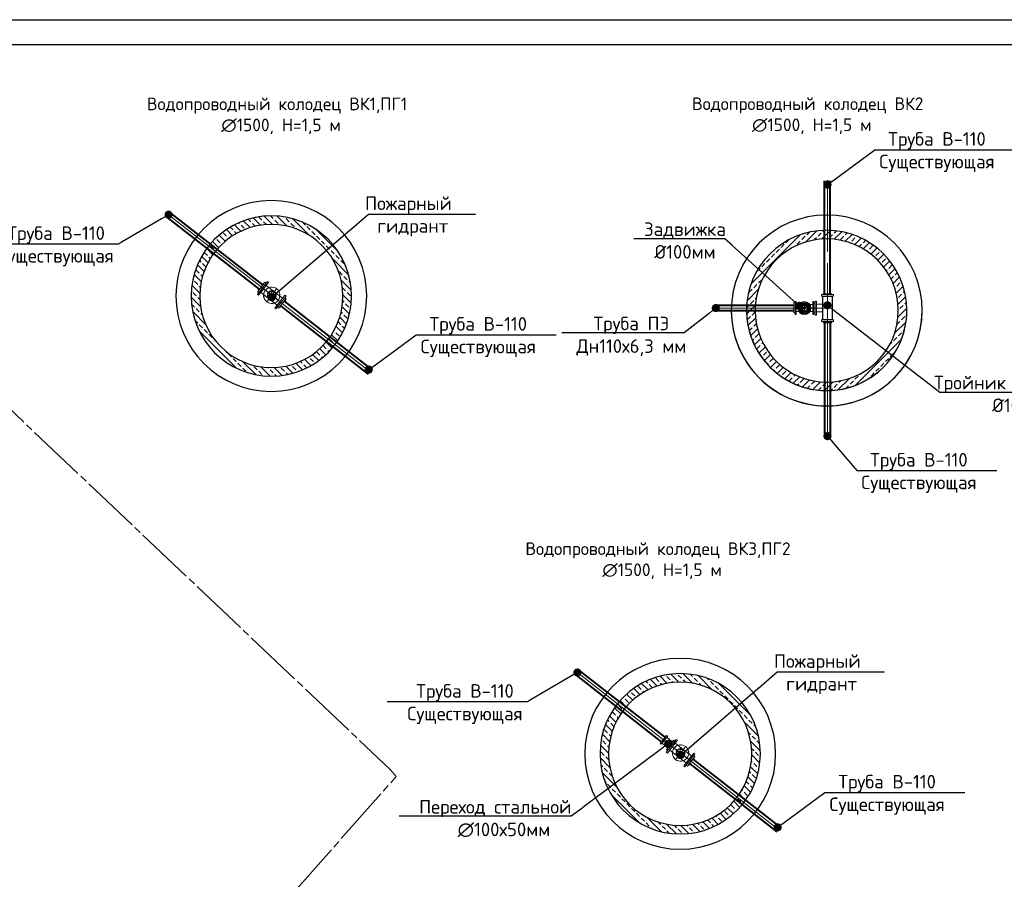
# Model space of a CAD drawing. Header units: inches. Extents: x -416310 to 1286511, y -34262 to 944600.
# Tile 62 of 84: x 398342 to 477500, y 140550 to 209658. Entities that reach past the tile are written whole.
import ezdxf
from ezdxf import colors
from ezdxf.entities.mleader import LeaderData, LeaderLine
from ezdxf.math import Vec2, Vec3

# ---------------------------------------------------------------- set-up
doc = ezdxf.new("R2010")
doc.units = ezdxf.units.IN
doc.header["$MEASUREMENT"] = 0
doc.linetypes.add('Commnctn_Waterpipes_Line_Unground_m1', pattern=[10, 8, -0.5, 1, -0.5])
for name, color, linetype, lineweight in [('A-GENM', 251, 'Continuous', 30), ('P-PIPE', 7, 'Continuous', 9), ('P-PIPE-CNTR', 3, 'Continuous', 9)]:
    doc.layers.add(name, color=color, linetype=linetype, lineweight=lineweight)
doc.layers.add('COMMN_OBJCT_WATER_L', color=7, linetype='Continuous', lineweight=15, true_color=0x000000)
doc.styles.add('GOST', font='isocpeur.ttf')

# ---------------------------------------------------------------- blocks, each defined once
blk = doc.blocks.new('Фланец круглый стальной плоский приварной с выступом ГОСТ PN 1_6 МПа 12820-80 Динамический_f2863 - Фланец 1-100 _А_ -1_6 Ст 25-548882-Уровень 1')
at = {"layer": 'P-PIPE'}
for p, q in [((-84.5, 0), (-84.5, 23)), ((-84.5, 23), (84.5, 23)), ((84.5, 23), (-84.5, 23)), ((-84.5, 0), (84.5, 0)), ((84.5, 0), (-84.5, 0)), ((-65, 23), (-55, 34.5)), ((0, 34.5), (0, 34.5)), ((0, 34.5), (0, 34.5)), ((0, 23), (0, 23)), ((0, 23), (0, 23)), ((55, 34.5), (65, 23)), ((84.5, 23), (84.5, 0)), ((-54, -5), (-65, 0)), ((0, 0), (0, 0)), ((0, 0), (0, 0)), ((0, -5), (0, -5)), ((0, -5), (0, -5)), ((65, 0), (54, -5))]:
    blk.add_line(p, q, dxfattribs=at)
blk = doc.blocks.new('Тройник фланцевый с пожарной одставкой  ППТФ ГОСТ 5525-88 Динамический_f2482 - Тройник ППТФ 150х150-530663-Уровень 1')
at = {"layer": 'P-PIPE'}
for p, q in [((-146, 114), (-165, 114)), ((-165, -115), (-165, 114)), ((-165, 114), (-165, -115)), ((-146, -115), (-146, 114)), ((-146, 114), (-146, -115)), ((0, 62), (-146, 62)), ((-146, -62), (-146, 62)), ((-146, 62), (-146, -62)), ((146, 62), (0, 62)), ((165, 114), (146, 114)), ((146, -115), (146, 114)), ((146, 114), (146, -115)), ((146, 62), (146, -62)), ((146, -62), (146, 62)), ((165, -115), (165, 114)), ((165, 114), (165, -115)), ((-165, -115), (-146, -115)), ((-146, -62), (0, -62)), ((0, -62), (146, -62)), ((146, -115), (165, -115))]:
    blk.add_line(p, q, dxfattribs=at)
for radius, start, end in [(114, 90, 270), (115, 90, 270), (62, 360, 180), (114, 270, 90), (115, 270, 90), (62, 180, 360)]:
    blk.add_arc((0, 0), radius, start, end, dxfattribs=at)
for points, knots in [([(0, 62), (-3, 62), (-9, 62), (-18, 59), (-27, 56), (-35, 52), (-40, 47), (-44, 44), (-47, 40), (-49, 38), (-51, 35), (-53, 33), (-54, 30), (-55, 28), (-57, 25), (-58, 22), (-59, 18), (-61, 11), (-62, 4), (-62, 0)], [0, 0, 0, 0, 0.111111, 0.222222, 0.333333, 0.444444, 0.5, 0.555556, 0.611111, 0.638889, 0.666667, 0.694444, 0.722222, 0.75, 0.777778, 0.805556, 0.833333, 0.888889, 1, 1, 1, 1]), ([(62, 0), (62, 4), (61, 11), (59, 18), (58, 22), (57, 25), (55, 28), (54, 30), (53, 33), (51, 35), (49, 38), (47, 40), (44, 44), (40, 48), (36, 50), (33, 53), (29, 55), (21, 59), (12, 61), (4, 62), (0, 62)], [0, 0, 0, 0, 0.111111, 0.166667, 0.194444, 0.222222, 0.25, 0.277778, 0.305556, 0.333333, 0.361111, 0.388889, 0.444444, 0.513889, 0.548611, 0.583333, 0.652778, 0.722222, 0.861111, 1, 1, 1, 1]), ([(-62, 0), (-62, -4), (-61, -11), (-59, -18), (-58, -22), (-57, -25), (-55, -28), (-54, -30), (-53, -33), (-51, -35), (-49, -38), (-47, -40), (-44, -44), (-40, -48), (-36, -50), (-33, -53), (-29, -55), (-21, -59), (-12, -61), (-4, -62), (0, -62)], [0, 0, 0, 0, 0.111111, 0.166667, 0.194444, 0.222222, 0.25, 0.277778, 0.305556, 0.333333, 0.361111, 0.388889, 0.444444, 0.513889, 0.548611, 0.583333, 0.652778, 0.722222, 0.861111, 1, 1, 1, 1]), ([(0, -62), (3, -62), (9, -62), (18, -59), (27, -56), (35, -52), (40, -47), (44, -44), (47, -40), (49, -38), (51, -35), (53, -33), (54, -30), (55, -28), (57, -25), (58, -22), (59, -18), (61, -11), (62, -4), (62, 0)], [0, 0, 0, 0, 0.111111, 0.222222, 0.333333, 0.444444, 0.5, 0.555556, 0.611111, 0.638889, 0.666667, 0.694444, 0.722222, 0.75, 0.777778, 0.805556, 0.833333, 0.888889, 1, 1, 1, 1])]:
    blk.add_open_spline(points, degree=3, knots=knots, dxfattribs=at)
blk = doc.blocks.new('vag_hydrus_podzemnyygidrant_voda_dn100 - Глубина залегания трубы 1_00-534979-Уровень 1')
at = {"layer": 'P-PIPE'}
for p, q in [((-90, 0), (-90, 0)), ((-90, 0), (-70, 0)), ((-90, -20), (-90, 0)), ((-74, 0), (-70, 0)), ((-70, 0), (-70, 0)), ((-15, 15), (15, 15)), ((-15, 15), (-11, 11)), ((-15, -15), (-15, 15)), ((11, 11), (-11, 11)), ((-11, 11), (-11, -11)), ((0, 0), (0, 0)), ((11, 11), (15, 15)), ((11, -11), (11, 11)), ((15, 15), (15, -15)), ((70, 0), (70, 0)), ((70, 0), (74, 0)), ((70, 0), (90, 0)), ((90, 0), (90, 0)), ((90, -20), (90, 0)), ((-90, -20), (-90, -20)), ((-67, -20), (-90, -20)), ((-67, -20), (-67, -20)), ((-15, -15), (-11, -11)), ((15, -15), (-15, -15)), ((-11, -11), (11, -11)), ((15, -15), (11, -11)), ((67, -20), (67, -20)), ((90, -20), (67, -20)), ((90, -20), (90, -20))]:
    blk.add_line(p, q, dxfattribs=at)
at = {"layer": 'P-PIPE', "flags": 128}
for points in [[(70, 0), (65, 25), (52, 47), (31, 63), (7, 70), (-19, 67), (-42, 56), (-59, 37), (-69, 13), (-70, 0)], [(-70, 0), (-65, -25), (-52, -47), (-31, -63), (-7, -70), (19, -67), (42, -56), (59, -37), (69, -13), (70, 0)]]:
    blk.add_lwpolyline(points, dxfattribs=at)
at = {"layer": 'P-PIPE'}
for centre, radius, start, end in [((0, 0), 100, 360, 180), ((0, 0), 100, 180, 360), ((0, 0), 90, 360, 180), ((0, 0), 90, 360, 180), ((0, 0), 90, 180, 360), ((0, 0), 90, 180, 360), ((-80, 0), 9.5, 90, 270), ((-80, 0), 9.5, 270, 90), ((0, 0), 74.1, 360, 180), ((0, 0), 74.1, 180, 360), ((0, 0), 70, 360, 180), ((-57, 57), 9.5, 45, 225), ((0, 0), 63.6, 0, 180), ((0, 0), 63.6, 180, 360), ((-57, 57), 9.5, 225, 45), ((0, 0), 62.5, 360, 180), ((0, 0), 62.5, 0, 180), ((0, 0), 62.5, 0, 180), ((0, 0), 62.5, 180, 360), ((0, 0), 62.5, 180, 360), ((0, 0), 62.5, 180, 360), ((0, 0), 62.5, 0, 180), ((0, 0), 62.5, 180, 360), ((0, 0), 50, 0, 180), ((0, 0), 50, 0, 180), ((0, 0), 50, 0, 180), ((0, 0), 50, 180, 0), ((0, 0), 50, 180, 360), ((0, 0), 50, 180, 360), ((0, 80), 9.5, 0, 180), ((0, 80), 9.5, 180, 360), ((57, 57), 9.5, 135, 315), ((57, 57), 9.5, 315, 135), ((0, 0), 70, 343.1611, 360), ((80, 0), 9.5, 90, 270), ((80, 0), 9.5, 270, 90), ((0, 0), 70, 180, 196.8389), ((0, 0), 70, 196.8389, 343.1611), ((-57, -57), 9.5, 135, 315), ((-57, -57), 9.5, 315, 135), ((0, -80), 9.5, 0, 180), ((0, -80), 9.5, 180, 0), ((57, -57), 9.5, 45, 225), ((57, -57), 9.5, 225, 45)]:
    blk.add_arc(centre, radius, start, end, dxfattribs=at)
for points in [[(74, 0), (74, -4), (73, -10), (72, -17), (71, -20)], [(-71, -20), (-72, -17), (-73, -10), (-74, -4), (-74, 0)], [(-67, -20), (-68, -20), (-69, -20), (-70, -20), (-71, -20)], [(71, -20), (70, -20), (69, -20), (68, -20), (67, -20)]]:
    blk.add_open_spline(points, degree=3, dxfattribs=at)
blk = doc.blocks.new('_Dot')
at = {"color": 0, "linetype": 'ByBlock', "lineweight": -2}
blk.add_line((-0.5, 0), (-1, 0), dxfattribs=at)
at = {"color": 0, "linetype": 'ByBlock', "const_width": 0.5}
blk.add_lwpolyline([(-0.25, 0, 1), (0.25, 0, 1)], format="xyb", close=True, dxfattribs=at)
blk = doc.blocks.new('Кольцо стеновое Серия 3_900_1-14 Динамический_f2710 - Кольцо стеновое КС15_6-519680-Уровень 1')
at = {"layer": 'A-GENM', "lineweight": 25}
for radius, start, end in [(840, 360, 180), (750, 0, 180), (840, 180, 360), (750, 180, 0)]:
    blk.add_arc((0, 0), radius, start, end, dxfattribs=at)
blk = doc.blocks.new('Плита днища колодца ПН серии 3_900_1-14 _  Динамический_f5717 - Плита днища ПН10-521517-Уровень 1')
at = {"layer": 'A-GENM'}
for start, end in [(360, 180), (0, 180), (180, 360), (180, 360)]:
    blk.add_arc((0, 0), 1000, start, end, dxfattribs=at)
blk = doc.blocks.new('Кольцо стеновое Серия 3_900_1-14 Динамический_f2710 - Кольцо стеновое КС15_9-519678-Уровень 1')
h = blk.add_hatch()
h.set_pattern_fill('ANSI33', color=256, scale=15)
h.set_pattern_definition([(45, (0, 0), (-67.352, 67.352), []), (45, (67.35, 0), (-67.352, 67.352), [47.625, -23.8125])])
h.paths.add_polyline_path([(-840, 0, 1), (840, 0, 1)])
h.paths.add_polyline_path([(750, 0, -1), (-750, 0, -1)], flags=16)
at = {"layer": 'A-GENM'}
for radius, start, end in [(840, 360, 180), (840, 0, 180), (750, 0, 180), (750, 0, 180), (840, 180, 360), (750, 180, 0), (750, 180, 360), (840, 180, 360)]:
    blk.add_arc((0, 0), radius, start, end, dxfattribs=at)

msp = doc.modelspace()

# ---------------------------------------------------------------- linework, layer by layer
at = {"ltscale": 1250}
for p, q in [((462966.751, 187621.9051), (463600.351, 187621.9051)), ((462134.431, 186202.3084), (462134.431, 186740.8684)), ((462966.751, 185323.6651), (463600.351, 185323.6651))]:
    msp.add_line(p, q, dxfattribs=at)
for points in [[(317615.1636, 209657.7177), (555215.1636, 209657.7177), (555215.1636, 41657.7177), (317615.1636, 41657.7177)], [(325615.1636, 207657.7177), (553215.1636, 207657.7177), (553215.1636, 43657.7177), (325615.1636, 43657.7177)], [(463657.951, 187423.1851), (463657.951, 185522.3851), (462909.151, 185522.3851), (462909.151, 187423.1851)]]:
    msp.add_lwpolyline(points, close=True)
at = {"layer": 'P-PIPE', "color": 5, "lineweight": 40}
for p, q in [((463056.9607, 187621.9051), (463056.9607, 196700.6343)), ((463510.1414, 187621.9051), (463510.1414, 196700.6343)), ((417619.2902, 187987.9253), (410226.2697, 193758.5152)), ((463056.9607, 185323.6651), (463056.9607, 176244.936)), ((463510.1414, 185323.6651), (463510.1414, 176244.936)), ((449937.1204, 151613.7095), (443094.9903, 156954.3043)), ((450223.881, 151964.7678), (443373.832, 157311.5437))]:
    msp.add_line(p, q, dxfattribs=at)
at = {"layer": 'P-PIPE'}
for p, q in [((417959.9575, 188424.3729), (417557.4645, 187908.717)), ((419656.2534, 187100.3365), (419253.7604, 186584.6806)), ((462396.367, 187032.1804), (462303.343, 187032.1804)), ((462303.343, 185910.9964), (462303.343, 187032.1804)), ((462303.343, 187032.1804), (462303.343, 185910.9964)), ((462396.367, 185910.9964), (462396.367, 187032.1804)), ((462396.367, 187032.1804), (462396.367, 185910.9964)), ((462945.5377, 187555.6651), (463552.6417, 187555.6651)), ((462291.8421, 186734.4419), (462291.8421, 186211.1284)), ((462303.343, 186751.3948), (462303.343, 186191.782)), ((462396.367, 186168.0364), (462396.367, 186775.1404)), ((462396.367, 186775.1404), (462396.367, 186168.0364)), ((462909.151, 186775.1404), (462396.367, 186775.1404)), ((462396.367, 186168.0364), (462909.151, 186168.0364)), ((462303.343, 185910.9964), (462396.367, 185910.9964)), ((450828.6781, 151620.1621), (450426.1852, 151104.5062)), ((452524.974, 150296.1257), (452122.4811, 149780.4698))]:
    msp.add_line(p, q, dxfattribs=at)
for centre, radius, start, end in [((418606.8589, 187504.5268), 327.0709, 142.026337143, 322.026337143), ((418606.8589, 187504.5268), 327.0709, 322.026337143, 142.026337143), ((418707.4822, 187633.4408), 163.5355, 52.026337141, 232.026337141), ((418506.2357, 187375.6128), 163.5355, 232.026337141, 52.026337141), ((461431.0989, 186472.7851), 261.6568, 0, 180), ((461431.0989, 186472.7851), 261.6568, 180, 0), ((461431.0989, 186341.9567), 130.8284, 90, 270), ((461431.0989, 186603.6135), 130.8284, 270, 90), ((451475.5796, 150700.3159), 327.0709, 142.026337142, 322.026337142), ((451475.5796, 150700.3159), 327.0709, 322.026337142, 142.026337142), ((451374.9563, 150571.4019), 163.5355, 232.026337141, 52.026337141), ((451576.2028, 150829.2299), 163.5355, 52.026337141, 232.026337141)]:
    msp.add_arc(centre, radius, start, end, dxfattribs=at)
at = {"layer": 'P-PIPE-CNTR'}
for p, q in [((463283.551, 191019.4174), (463283.551, 196766.813)), ((463283.551, 186246.1948), (463283.551, 190097.0461)), ((463283.551, 186472.7851), (463283.551, 189624.8017)), ((417758.711, 188166.545), (417862.4738, 188085.5534)), ((417856.5858, 188090.1492), (419056.0345, 187153.9247)), ((419058.0015, 187152.3894), (418155.7164, 187856.6641)), ((418254.7216, 187053.3842), (418958.9963, 187955.6693)), ((418313.0337, 187733.8708), (419245.6233, 187005.9421)), ((418313.0337, 187733.8708), (419245.6233, 187005.9421)), ((463283.551, 186872.8265), (463283.551, 188350.7273)), ((463283.551, 186872.8265), (463283.551, 188350.7273)), ((419455.0069, 186842.5086), (419351.2441, 186923.5002)), ((461431.0989, 186014.943), (461431.0989, 186930.6272)), ((463283.551, 187555.6651), (463283.551, 187423.1851)), ((463283.551, 185522.3851), (463283.551, 187423.1851)), ((461729.2876, 186472.7851), (460782.8488, 186472.7851)), ((461729.2876, 186472.7851), (460782.8488, 186472.7851)), ((460973.2568, 186472.7851), (461888.941, 186472.7851)), ((462192.5138, 186472.7851), (460975.253, 186472.7851)), ((462291.8421, 186472.7851), (462186.5384, 186472.7851)), ((463283.551, 186699.3754), (463283.551, 176178.7572)), ((450627.4316, 151362.3341), (450731.1944, 151281.3425)), ((450725.3064, 151285.9384), (451924.7552, 150349.7139)), ((451926.7221, 150348.1786), (451024.4371, 151052.4533)), ((451123.4423, 150249.1734), (451827.7169, 151151.4585)), ((451181.7543, 150929.66), (452114.3439, 150201.7312)), ((451181.7543, 150929.66), (452114.3439, 150201.7312)), ((452323.7275, 150038.2977), (452219.9648, 150119.2893))]:
    msp.add_line(p, q, dxfattribs=at)

# ---------------------------------------------------------------- block references
at = {"layer": 'P-PIPE', "extrusion": (0, 0, -1)}
for p, xscale, yscale, zscale, rotation in [((-417862.4738, 188085.5534), -5.723026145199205, 5.723026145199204, 5.723026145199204, 307.973662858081), ((-419351.2441, 186923.5002), -5.723026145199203, 5.723026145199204, 5.723026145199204, 127.973662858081), ((-460570.3558, 186499.6206), 4.896000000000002, 4.896000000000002, 4.896000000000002, 90.00000000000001), ((-462303.343, 186471.5884), -4.896000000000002, 4.896000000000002, 4.896000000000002, 270), ((-463283.551, 185522.3851), 5.76, 5.76, 5.76, 180), ((-450731.1944, 151281.3425), -5.723026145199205, 5.723026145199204, 5.723026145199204, 307.973662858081), ((-452219.9648, 150119.2893), -5.723026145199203, 5.723026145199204, 5.723026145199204, 127.973662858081)]:
    msp.add_blockref('Фланец круглый стальной плоский приварной с выступом ГОСТ PN 1_6 МПа 12820-80 Динамический_f2863 - Фланец 1-100 _А_ -1_6 Ст 25-548882-Уровень 1', p, dxfattribs=dict(at, xscale=xscale, yscale=yscale, zscale=zscale, rotation=rotation))
at = {"layer": 'P-PIPE', "xscale": -5.723026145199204, "yscale": 5.723026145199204, "zscale": 5.723026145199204, "rotation": 322.026337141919}
for p in [(418606.8589, 187504.5268), (451475.5796, 150700.3159)]:
    msp.add_blockref('Тройник фланцевый с пожарной одставкой  ППТФ ГОСТ 5525-88 Динамический_f2482 - Тройник ППТФ 150х150-530663-Уровень 1', p, dxfattribs=at)
at = {"layer": 'P-PIPE', "extrusion": (0, 0, -1), "xscale": -5.76, "yscale": 5.76, "zscale": 5.76}
msp.add_blockref('Фланец круглый стальной плоский приварной с выступом ГОСТ PN 1_6 МПа 12820-80 Динамический_f2863 - Фланец 1-100 _А_ -1_6 Ст 25-548882-Уровень 1', (-463283.551, 187423.1851), dxfattribs=at)
at = {"layer": 'P-PIPE', "xscale": 4.578420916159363, "yscale": 4.578420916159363, "zscale": 4.578420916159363}
for name in ['Тройник фланцевый с пожарной одставкой  ППТФ ГОСТ 5525-88 Динамический_f2482 - Тройник ППТФ 150х150-530663-Уровень 1', 'vag_hydrus_podzemnyygidrant_voda_dn100 - Глубина залегания трубы 1_00-534979-Уровень 1']:
    msp.add_blockref(name, (461431.0989, 186472.7851), dxfattribs=at)

# ---------------------------------------------------------------- texts
at = {"ltscale": 250, "char_height": 1016.127179, "width": 28451.561006, "attachment_point": 5, "style": 'GOST'}
for s, insert in [('\\pt11085.13462;Водопроводный колодец ВК1,ПГ1\\P ∅1500, Н=1,5 м', (419030.7081, 201923.6403)), ('\\pt11085.13462;Водопроводный колодец ВК2\\P ∅1500, Н=1,5 м', (461694.3638, 201936.2801)), ('\\pt11085.13462;Водопроводный колодец ВК3,ПГ2\\P ∅1500, Н=1,5 м', (449659.802, 166163.8109))]:
    msp.add_mtext(s, dxfattribs=dict(at, insert=insert))

# ---------------------------------------------------------------- next in the draw order: leaders
at = {"ltscale": 250}
ml = msp.add_multileader_mtext('Standard', dxfattribs=at)
ml.set_content('Труба В-110\\PСуществующая', color=256, style='GOST')
ml.set_leader_properties(lineweight=-1)
ml.set_arrow_properties(name='DOT')
ml.build(insert=Vec2(0, 0))
ml.multileader.update_dxf_attribs({"text_left_attachment_type": 6, "text_right_attachment_type": 6, "dogleg_length": 0.00104, "arrow_head_size": 655.2, "scale": 100})
ctx = ml.context
ctx.base_point, ctx.scale, ctx.char_height, ctx.arrow_head_size, ctx.landing_gap_size, ctx.plane_origin = Vec3(467091.7834, 199198.8595), 100, 1092, 655.2, 0, Vec3(459436.3778, 194087.6043)
ctx.left_attachment, ctx.right_attachment, ctx.text_align_type = 6, 6, 1
notes = []
notes.append((ctx, [(1, (1, 1, 0), (467091.6794, 199198.8595), (1, 0), 0.104, [(0, [(463283.551, 196401.861)], 0, [])])]))
ctx.mtext.insert, ctx.mtext.alignment, ctx.mtext.flow_direction = Vec3(472087.6834, 200618.4595), 2, 5
ctx.mtext.has_bg_fill, ctx.mtext.bg_color, ctx.mtext.bg_scale_factor, ctx.mtext.bg_transparency, ctx.mtext.use_window_bg_color = 1, -1027028792, 1.5, 0, 1
ml = msp.add_multileader_mtext('Standard', dxfattribs=at)
ml.set_content('Пожарный  \\P гидрант ', color=256, style='GOST')
ml.set_leader_properties(lineweight=-1)
ml.set_arrow_properties(name='DOT')
ml.build(insert=Vec2(0, 0))
ml.multileader.update_dxf_attribs({"text_left_attachment_type": 6, "text_right_attachment_type": 6, "dogleg_length": 0.00104, "arrow_head_size": 655.2, "scale": 100})
ctx = ml.context
ctx.base_point, ctx.scale, ctx.char_height, ctx.arrow_head_size, ctx.landing_gap_size, ctx.plane_origin = Vec3(426373.9662, 194025.5485), 100, 1092, 655.2, 0, Vec3(451517.7279, 160796.393)
ctx.left_attachment, ctx.right_attachment, ctx.text_align_type = 6, 6, 1
notes.append((ctx, [(1, (1, 1, 0), (426373.8622, 194025.5485), (1, 0), 0.104, [(0, [(418606.8589, 187340.9913)], 0, [])])]))
ctx.mtext.insert, ctx.mtext.alignment, ctx.mtext.flow_direction = Vec3(429595.3662, 195445.1485), 2, 5
ctx.mtext.has_bg_fill, ctx.mtext.bg_color, ctx.mtext.bg_scale_factor, ctx.mtext.bg_transparency, ctx.mtext.use_window_bg_color = 1, -1027028792, 1.5, 0, 1
ml = msp.add_multileader_mtext('Standard', dxfattribs=at)
ml.set_content('Задвижка\\P%%C100мм', color=256, style='GOST')
ml.set_leader_properties(lineweight=-1)
ml.set_arrow_properties(name='DOT')
ml.build(insert=Vec2(0, 0))
ml.multileader.update_dxf_attribs({"text_left_attachment_type": 6, "text_right_attachment_type": 6, "dogleg_length": 0.00104, "arrow_head_size": 655.2, "scale": 100})
ctx = ml.context
ctx.base_point, ctx.scale, ctx.char_height, ctx.arrow_head_size, ctx.landing_gap_size, ctx.plane_origin = Vec3(448635.9961, 192050.1159), 100, 1092, 655.2, 0, Vec3(441074.0199, 193900.4108)
ctx.left_attachment, ctx.right_attachment, ctx.text_align_type = 6, 6, 1
notes.append((ctx, [(0, (1, 1, 0), (455024.3001, 192050.1159), (-1, 0), 0.104, [(0, [(461015.1999, 186651.3947)], 0, [])])]))
ctx.mtext.insert, ctx.mtext.alignment, ctx.mtext.flow_direction = Vec3(451830.0961, 193360.5159), 2, 5
ctx.mtext.has_bg_fill, ctx.mtext.bg_color, ctx.mtext.bg_scale_factor, ctx.mtext.bg_transparency, ctx.mtext.use_window_bg_color = 1, -1027028792, 1.5, 0, 1
ml = msp.add_multileader_mtext('Standard', dxfattribs=at)
ml.set_content('Пожарный  \\P гидрант ', color=256, style='GOST')
ml.set_leader_properties(lineweight=-1)
ml.set_arrow_properties(name='DOT')
ml.build(insert=Vec2(0, 0))
ml.multileader.update_dxf_attribs({"text_left_attachment_type": 6, "text_right_attachment_type": 6, "dogleg_length": 0.00104, "arrow_head_size": 655.2, "scale": 100})
ctx = ml.context
ctx.base_point, ctx.scale, ctx.char_height, ctx.arrow_head_size, ctx.landing_gap_size, ctx.plane_origin = Vec3(459242.6868, 157221.3377), 100, 1092, 655.2, 0, Vec3(484386.4486, 123992.1821)
ctx.left_attachment, ctx.right_attachment, ctx.text_align_type = 6, 6, 1
notes.append((ctx, [(1, (1, 1, 0), (459242.5828, 157221.3377), (1, 0), 0.104, [(0, [(451475.5796, 150536.7805)], 0, [])])]))
ctx.mtext.insert, ctx.mtext.alignment, ctx.mtext.flow_direction = Vec3(462464.0868, 158640.9377), 2, 5
ctx.mtext.has_bg_fill, ctx.mtext.bg_color, ctx.mtext.bg_scale_factor, ctx.mtext.bg_transparency, ctx.mtext.use_window_bg_color = 1, -1027028792, 1.5, 0, 1
for ctx, leaders in notes:
    for number, flags, end, landing, length, lines in leaders:
        leader = LeaderData()
        leader.index, (leader.has_last_leader_line, leader.has_dogleg_vector, leader.attachment_direction) = number, flags
        leader.last_leader_point, leader.dogleg_vector, leader.dogleg_length = Vec3(end), Vec3(landing), length
        for number, points, colour, breaks in lines:
            line = LeaderLine()
            line.index, line.vertices, line.color, line.breaks = number, Vec3.list(points), colors.encode_raw_color(colour), breaks
            leader.lines.append(line)
        ctx.leaders.append(leader)

# ---------------------------------------------------------------- next in the draw order: linework, layer by layer
at = {"layer": 'P-PIPE', "color": 5, "lineweight": 40}
for p, q in [((417898.1318, 188345.1647), (410505.1113, 194115.7546)), ((419594.4277, 187021.1283), (426630.2088, 181529.3801)), ((419315.5861, 186663.8889), (426351.3672, 181172.1406)), ((454308.2244, 186699.3754), (460570.3558, 186699.3754)), ((460570.3558, 186246.1948), (454308.2244, 186246.1948)), ((452184.3067, 149859.678), (459220.0878, 144367.9298)), ((452463.1484, 150216.9174), (459498.9295, 144725.1692))]:
    msp.add_line(p, q, dxfattribs=at)
at = {"layer": 'P-PIPE-CNTR'}
for p, q in [((418606.8589, 187504.5268), (410313.5222, 193977.8546)), ((418249.6195, 187783.3684), (426542.9563, 181310.0406)), ((463283.551, 186472.7851), (454308.2244, 186472.7851)), ((451475.5796, 150700.3159), (443182.2428, 157173.6437)), ((451118.3402, 150979.1576), (459411.6769, 144505.8298))]:
    msp.add_line(p, q, dxfattribs=at)

# ---------------------------------------------------------------- next in the draw order: block references
at = {"layer": 'A-GENM', "xscale": 7.67289920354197, "yscale": 7.67289920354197, "zscale": 7.67289920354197}
for name, p, rotation in [('Плита днища колодца ПН серии 3_900_1-14 _  Динамический_f5717 - Плита днища ПН10-521517-Уровень 1', (418573.0502, 187445.1408), 270), ('Плита днища колодца ПН серии 3_900_1-14 _  Динамический_f5717 - Плита днища ПН10-521517-Уровень 1', (463224.1651, 186280.0035), 180), ('Кольцо стеновое Серия 3_900_1-14 Динамический_f2710 - Кольцо стеновое КС15_9-519678-Уровень 1', (418573.0502, 187445.1408), 270), ('Кольцо стеновое Серия 3_900_1-14 Динамический_f2710 - Кольцо стеновое КС15_9-519678-Уровень 1', (463224.1651, 186280.0035), 180), ('Плита днища колодца ПН серии 3_900_1-14 _  Динамический_f5717 - Плита днища ПН10-521517-Уровень 1', (451441.7709, 150640.93), 270), ('Кольцо стеновое Серия 3_900_1-14 Динамический_f2710 - Кольцо стеновое КС15_9-519678-Уровень 1', (451441.7709, 150640.93), 270)]:
    msp.add_blockref(name, p, dxfattribs=dict(at, rotation=rotation))
at = {"layer": 'A-GENM', "lineweight": 25, "xscale": 7.67289920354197, "yscale": 7.67289920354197, "zscale": 7.67289920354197}
for p, rotation in [((418573.0502, 187445.1408), 270), ((463224.1651, 186280.0035), 180), ((451441.7709, 150640.93), 270)]:
    msp.add_blockref('Кольцо стеновое Серия 3_900_1-14 Динамический_f2710 - Кольцо стеновое КС15_6-519680-Уровень 1', p, dxfattribs=dict(at, rotation=rotation))

# ---------------------------------------------------------------- next in the draw order: leaders
at = {"ltscale": 250}
ml = msp.add_multileader_mtext('Standard', dxfattribs=at)
ml.set_content('Труба В-110\\PСуществующая', color=256, style='GOST')
ml.set_leader_properties(lineweight=-1)
ml.set_arrow_properties(name='DOT')
ml.build(insert=Vec2(0, 0))
ml.multileader.update_dxf_attribs({"text_left_attachment_type": 6, "text_right_attachment_type": 6, "dogleg_length": 0.00104, "arrow_head_size": 655.2, "scale": 100})
ctx = ml.context
ctx.base_point, ctx.scale, ctx.char_height, ctx.arrow_head_size, ctx.landing_gap_size, ctx.plane_origin = Vec3(396276.869, 191624.8476), 100, 1092, 655.2, 0, Vec3(388621.4635, 186513.5924)
ctx.left_attachment, ctx.right_attachment, ctx.text_align_type = 6, 6, 1
notes = []
notes.append((ctx, [(0, (1, 1, 0), (406268.773, 191624.8476), (-1, 0), 0.104, [(0, [(410313.5222, 193977.8546)], 0, [])])]))
ctx.mtext.insert, ctx.mtext.alignment, ctx.mtext.flow_direction = Vec3(401272.769, 193044.4476), 2, 5
ctx.mtext.has_bg_fill, ctx.mtext.bg_color, ctx.mtext.bg_scale_factor, ctx.mtext.bg_transparency, ctx.mtext.use_window_bg_color = 1, -1027028792, 1.5, 0, 1
ml = msp.add_multileader_mtext('Standard', dxfattribs=at)
ml.set_content('Тройник фланцевый \\P%%C100мм', color=256, style='GOST')
ml.set_leader_properties(lineweight=-1)
ml.set_arrow_properties(name='DOT')
ml.build(insert=Vec2(0, 0))
ml.multileader.update_dxf_attribs({"text_left_attachment_type": 6, "text_right_attachment_type": 6, "dogleg_length": 0.00104, "arrow_head_size": 655.2, "scale": 100})
ctx = ml.context
ctx.base_point, ctx.scale, ctx.char_height, ctx.arrow_head_size, ctx.landing_gap_size, ctx.plane_origin = Vec3(472322.2931, 179713.8627), 100, 1092, 655.2, 0, Vec3(473336.9823, 173954.1329)
ctx.left_attachment, ctx.right_attachment, ctx.text_align_type = 6, 6, 1
notes.append((ctx, [(0, (1, 1, 0), (472322.1891, 179713.8627), (1, 0), 0.104, [(0, [(463283.551, 186699.3754)], 0, [])])]))
ctx.mtext.insert, ctx.mtext.alignment, ctx.mtext.flow_direction = Vec3(478983.4931, 181024.2627), 2, 5
ctx.mtext.has_bg_fill, ctx.mtext.bg_color, ctx.mtext.bg_scale_factor, ctx.mtext.bg_transparency, ctx.mtext.use_window_bg_color = 1, -1027028792, 1.5, 0, 1
ml = msp.add_multileader_mtext('Standard', dxfattribs=at)
ml.set_content('Труба ПЭ\\PДн110х6,3 мм', color=256, style='GOST')
ml.set_leader_properties(lineweight=-1)
ml.set_arrow_properties(name='DOT')
ml.build(insert=Vec2(0, 0))
ml.multileader.update_dxf_attribs({"text_left_attachment_type": 6, "text_right_attachment_type": 6, "dogleg_length": 0.00104, "arrow_head_size": 655.2, "scale": 100})
ctx = ml.context
ctx.base_point, ctx.scale, ctx.char_height, ctx.arrow_head_size, ctx.landing_gap_size, ctx.plane_origin = Vec3(443287.1281, 184473.2783), 100, 1092, 655.2, 0, Vec3(459077.9337, 179362.0231)
ctx.left_attachment, ctx.right_attachment, ctx.text_align_type = 6, 6, 1
notes.append((ctx, [(1, (1, 1, 0), (451750.2321, 184473.2783), (-1, 0), 0.104, [(0, [(454308.2244, 186472.7851)], 0, [])])]))
ctx.mtext.insert, ctx.mtext.alignment, ctx.mtext.flow_direction = Vec3(447518.6281, 185783.6783), 2, 5
ctx.mtext.has_bg_fill, ctx.mtext.bg_color, ctx.mtext.bg_scale_factor, ctx.mtext.bg_transparency, ctx.mtext.use_window_bg_color = 1, -1027028792, 1.5, 0, 1
ml = msp.add_multileader_mtext('Standard', dxfattribs=at)
ml.set_content('Труба В-110\\PСуществующая', color=256, style='GOST')
ml.set_leader_properties(lineweight=-1)
ml.set_arrow_properties(name='DOT')
ml.build(insert=Vec2(0, 0))
ml.multileader.update_dxf_attribs({"text_left_attachment_type": 6, "text_right_attachment_type": 6, "dogleg_length": 0.00104, "arrow_head_size": 655.2, "scale": 100})
ctx = ml.context
ctx.base_point, ctx.scale, ctx.char_height, ctx.arrow_head_size, ctx.landing_gap_size, ctx.plane_origin = Vec3(430215.4201, 184329.2896), 100, 1092, 655.2, 0, Vec3(422560.0145, 179218.0344)
ctx.left_attachment, ctx.right_attachment, ctx.text_align_type = 6, 6, 1
notes.append((ctx, [(1, (1, 1, 0), (430215.3161, 184329.2896), (1, 0), 0.104, [(0, [(426407.1878, 181532.2911)], 0, [])])]))
ctx.mtext.insert, ctx.mtext.alignment, ctx.mtext.flow_direction = Vec3(435211.3201, 185748.8896), 2, 5
ctx.mtext.has_bg_fill, ctx.mtext.bg_color, ctx.mtext.bg_scale_factor, ctx.mtext.bg_transparency, ctx.mtext.use_window_bg_color = 1, -1027028792, 1.5, 0, 1
ml = msp.add_multileader_mtext('Standard', dxfattribs=at)
ml.set_content('Труба В-110\\PСуществующая', color=256, style='GOST')
ml.set_leader_properties(lineweight=-1)
ml.set_arrow_properties(name='DOT')
ml.build(insert=Vec2(0, 0))
ml.multileader.update_dxf_attribs({"text_left_attachment_type": 6, "text_right_attachment_type": 6, "dogleg_length": 0.00104, "arrow_head_size": 655.2, "scale": 100})
ctx = ml.context
ctx.base_point, ctx.scale, ctx.char_height, ctx.arrow_head_size, ctx.landing_gap_size, ctx.plane_origin = Vec3(429145.5897, 154820.6367), 100, 1092, 655.2, 0, Vec3(421490.1841, 149709.3815)
ctx.left_attachment, ctx.right_attachment, ctx.text_align_type = 6, 6, 1
notes.append((ctx, [(0, (1, 1, 0), (439137.4937, 154820.6367), (-1, 0), 0.104, [(0, [(443182.2428, 157173.6437)], 0, [])])]))
ctx.mtext.insert, ctx.mtext.alignment, ctx.mtext.flow_direction = Vec3(434141.4897, 156240.2367), 2, 5
ctx.mtext.has_bg_fill, ctx.mtext.bg_color, ctx.mtext.bg_scale_factor, ctx.mtext.bg_transparency, ctx.mtext.use_window_bg_color = 1, -1027028792, 1.5, 0, 1
ml = msp.add_multileader_mtext('Standard', dxfattribs=at)
ml.set_content('Труба В-110\\PСуществующая', color=256, style='GOST')
ml.set_leader_properties(lineweight=-1)
ml.set_arrow_properties(name='DOT')
ml.build(insert=Vec2(0, 0))
ml.multileader.update_dxf_attribs({"text_left_attachment_type": 6, "text_right_attachment_type": 6, "dogleg_length": 0.00104, "arrow_head_size": 655.2, "scale": 100})
ctx = ml.context
ctx.base_point, ctx.scale, ctx.char_height, ctx.arrow_head_size, ctx.landing_gap_size, ctx.plane_origin = Vec3(463084.1407, 147525.0788), 100, 1092, 655.2, 0, Vec3(455428.7351, 142413.8236)
ctx.left_attachment, ctx.right_attachment, ctx.text_align_type = 6, 6, 1
notes.append((ctx, [(1, (1, 1, 0), (463084.0367, 147525.0788), (1, 0), 0.104, [(0, [(459275.9084, 144728.0803)], 0, [])])]))
ctx.mtext.insert, ctx.mtext.alignment, ctx.mtext.flow_direction = Vec3(468080.0407, 148944.6788), 2, 5
ctx.mtext.has_bg_fill, ctx.mtext.bg_color, ctx.mtext.bg_scale_factor, ctx.mtext.bg_transparency, ctx.mtext.use_window_bg_color = 1, -1027028792, 1.5, 0, 1
for ctx, leaders in notes:
    for number, flags, end, landing, length, lines in leaders:
        leader = LeaderData()
        leader.index, (leader.has_last_leader_line, leader.has_dogleg_vector, leader.attachment_direction) = number, flags
        leader.last_leader_point, leader.dogleg_vector, leader.dogleg_length = Vec3(end), Vec3(landing), length
        for number, points, colour, breaks in lines:
            line = LeaderLine()
            line.index, line.vertices, line.color, line.breaks = number, Vec3.list(points), colors.encode_raw_color(colour), breaks
            leader.lines.append(line)
        ctx.leaders.append(leader)

# ---------------------------------------------------------------- next in the draw order: leaders
ml = msp.add_multileader_mtext('Standard', dxfattribs=at)
ml.set_content('Труба В-110\\PСуществующая', color=256, style='GOST')
ml.set_leader_properties(lineweight=-1)
ml.set_arrow_properties(name='DOT')
ml.build(insert=Vec2(0, 0))
ml.multileader.update_dxf_attribs({"text_left_attachment_type": 6, "text_right_attachment_type": 6, "dogleg_length": 0.00104, "arrow_head_size": 655.2, "scale": 100})
ctx = ml.context
ctx.base_point, ctx.scale, ctx.char_height, ctx.arrow_head_size, ctx.landing_gap_size, ctx.plane_origin = Vec3(465636.0817, 173406.7034), 100, 1092, 655.2, 0, Vec3(457980.6761, 168295.4482)
ctx.left_attachment, ctx.right_attachment, ctx.text_align_type = 6, 6, 1
notes = []
notes.append((ctx, [(1, (1, 1, 0), (465635.9777, 173406.7034), (1, 0), 0.104, [(0, [(463283.551, 176178.7572)], 0, [])])]))
ctx.mtext.insert, ctx.mtext.alignment, ctx.mtext.flow_direction = Vec3(470631.9817, 174826.3034), 2, 5
ctx.mtext.has_bg_fill, ctx.mtext.bg_color, ctx.mtext.bg_scale_factor, ctx.mtext.bg_transparency, ctx.mtext.use_window_bg_color = 1, -1027028792, 1.5, 0, 1
ml = msp.add_multileader_mtext('Standard', dxfattribs=at)
ml.set_content('Переход стальной \\P  ∅100х50мм', color=256, style='GOST')
ml.set_leader_properties(lineweight=-1)
ml.set_arrow_properties(name='DOT')
ml.build(insert=Vec2(0, 0))
ml.multileader.update_dxf_attribs({"text_left_attachment_type": 6, "text_right_attachment_type": 6, "dogleg_length": 0.00104, "arrow_head_size": 655.2, "scale": 100})
ctx = ml.context
ctx.base_point, ctx.scale, ctx.char_height, ctx.arrow_head_size, ctx.landing_gap_size, ctx.plane_origin = Vec3(430458.0914, 145615.5467), 100, 1092, 655.2, 0, Vec3(441532.2441, 145395.5534)
ctx.left_attachment, ctx.right_attachment, ctx.text_align_type = 6, 6, 1
notes.append((ctx, [(0, (1, 1, 0), (442688.5954, 145615.5467), (-1, 0), 0.104, [(0, [(450478.3382, 151438.6992)], 0, [])])]))
ctx.mtext.insert, ctx.mtext.alignment, ctx.mtext.flow_direction = Vec3(436573.2914, 146925.9467), 2, 5
ctx.mtext.has_bg_fill, ctx.mtext.bg_color, ctx.mtext.bg_scale_factor, ctx.mtext.bg_transparency, ctx.mtext.use_window_bg_color = 1, -1027028792, 1.5, 0, 1
for ctx, leaders in notes:
    for number, flags, end, landing, length, lines in leaders:
        leader = LeaderData()
        leader.index, (leader.has_last_leader_line, leader.has_dogleg_vector, leader.attachment_direction) = number, flags
        leader.last_leader_point, leader.dogleg_vector, leader.dogleg_length = Vec3(end), Vec3(landing), length
        for number, points, colour, breaks in lines:
            line = LeaderLine()
            line.index, line.vertices, line.color, line.breaks = number, Vec3.list(points), colors.encode_raw_color(colour), breaks
            leader.lines.append(line)
        ctx.leaders.append(leader)

# ---------------------------------------------------------------- next in the draw order: linework, layer by layer
at = {"ltscale": 1250}
msp.add_line((450678.7516, 151684.0494), (450277.9248, 151193.349), dxfattribs=at)
at = {"layer": 'COMMN_OBJCT_WATER_L', "color": 5, "linetype": 'Commnctn_Waterpipes_Line_Unground_m1', "lineweight": 15, "ltscale": 600, "true_color": 0x0000ff, "elevation": 616.6062, "flags": 128}
msp.add_lwpolyline([(377615.6057, 205642.8978), (373476.6292, 201191.9424), (428148.1105, 149360.6089), (428613.7213, 148820.7063), (363236.2469, 74887.0145)], dxfattribs=at)
at = {"layer": 'P-PIPE'}
for p, q in [((450369.0184, 151964.4448), (449984.9534, 151494.2646)), ((449984.9534, 151494.2646), (450369.0184, 151964.4448)), ((450382.0862, 151169.8682), (449984.9534, 151494.2646)), ((449999.9753, 151512.6547), (450353.9965, 151946.0547)), ((450369.0184, 151964.4448), (450766.1511, 151640.0484))]:
    msp.add_line(p, q, dxfattribs=at)

# ---------------------------------------------------------------- next in the draw order: block references
at = {"layer": 'P-PIPE', "extrusion": (0, 0, -1), "xscale": 4.896000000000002, "yscale": 4.896000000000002, "zscale": 4.896000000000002, "rotation": 309.243539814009}
msp.add_blockref('Фланец круглый стальной плоский приварной с выступом ГОСТ PN 1_6 МПа 12820-80 Динамический_f2863 - Фланец 1-100 _А_ -1_6 Ст 25-548882-Уровень 1', (-450176.9859, 151729.3547), dxfattribs=at)

doc.saveas('drawing.dxf')
